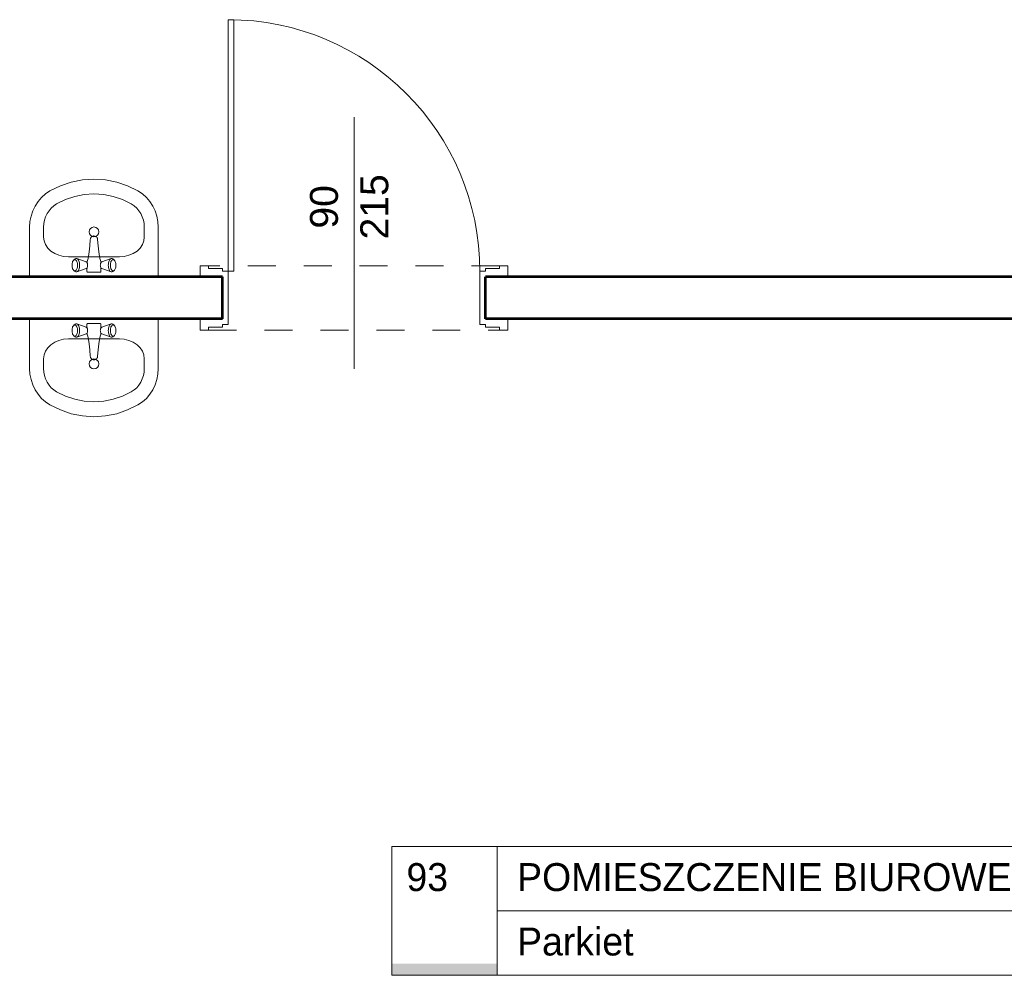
# Model space of a CAD drawing. Header units: inches. Extents: x -21887 to 84279, y -131485 to 67836.
# Tile 90 of 256: x 68115 to 71636, y -40077 to -36659. Entities that reach past the tile are written whole.
import ezdxf

# ---------------------------------------------------------------- set-up
doc = ezdxf.new("R2010")
doc.units = ezdxf.units.IN
doc.header["$MEASUREMENT"] = 0
doc.linetypes.add('Dashed copy', pattern=[200, 100, -100])
for name, color, linetype, lineweight in [('dzialowki', 7, 'Continuous', 53), ('Furniture & Equipment', 7, 'Continuous', 13), ('OPISY TABELKI', 7, 'Continuous', 13), ('PODCIAGI', 7, 'Continuous', 13)]:
    doc.layers.add(name, color=color, linetype=linetype, lineweight=lineweight)
doc.styles.add('GENERATED_STYLE_7', font='txt')
doc.styles.add('GENERATED_STYLE_8', font='txt')
doc.styles.add('GENERATED_STYLE_9', font='txt')

# ---------------------------------------------------------------- blocks, each defined once
blk = doc.blocks.new('Basin 01_60')
at = {"layer": 'Furniture & Equipment', "color": 9, "linetype": 'Continuous'}
for p, q in [((0, 350), (0, 171.8)), ((460, 350), (0, 350)), ((152.8, 318.2), (152.1, 315)), ((152.8, 318.2), (152.1, 315)), ((153.8, 321.1), (152.8, 318.2)), ((153.8, 321.1), (152.8, 318.2)), ((155.1, 323.5), (153.8, 321.1)), ((155.1, 323.5), (153.8, 321.1)), ((156.5, 325.5), (155.1, 323.5)), ((156.5, 325.5), (155.1, 323.5)), ((158.1, 327), (156.5, 325.5)), ((158.1, 327), (156.5, 325.5)), ((162.6, 330.7), (158.1, 327)), ((162.6, 330.7), (158.1, 327)), ((159.8, 327.9), (158.1, 327)), ((159.8, 327.9), (158.1, 327)), ((161.5, 328.2), (159.8, 327.9)), ((161.5, 328.2), (159.8, 327.9)), ((163.2, 327.9), (161.5, 328.2)), ((163.2, 327.9), (161.5, 328.2)), ((164.6, 331.8), (162.6, 330.7)), ((164.6, 331.8), (162.6, 330.7)), ((164.9, 327), (163.2, 327.9)), ((164.9, 327), (163.2, 327.9)), ((166.7, 332.2), (164.6, 331.8)), ((166.7, 332.2), (164.6, 331.8)), ((166.5, 325.5), (164.9, 327)), ((166.5, 325.5), (164.9, 327)), ((167.9, 323.5), (166.5, 325.5)), ((167.9, 323.5), (166.5, 325.5)), ((168.8, 331.8), (166.7, 332.2)), ((168.8, 331.8), (166.7, 332.2)), ((169.2, 321.1), (167.9, 323.5)), ((169.2, 321.1), (167.9, 323.5)), ((170.8, 330.7), (168.8, 331.8)), ((202.4, 320), (168.8, 331.8)), ((170.8, 330.7), (168.8, 331.8)), ((202.4, 320), (168.8, 331.8)), ((170.2, 318.2), (169.2, 321.1)), ((170.2, 318.2), (169.2, 321.1)), ((170.9, 315), (170.2, 318.2)), ((170.9, 315), (170.2, 318.2)), ((172.7, 329), (170.8, 330.7)), ((172.7, 329), (170.8, 330.7)), ((174.4, 326.6), (172.7, 329)), ((174.4, 326.6), (172.7, 329)), ((175.9, 323.6), (174.4, 326.6)), ((175.9, 323.6), (174.4, 326.6)), ((177.1, 320.2), (175.9, 323.6)), ((177.1, 320.2), (175.9, 323.6)), ((178, 316.4), (177.1, 320.2)), ((178, 316.4), (177.1, 320.2)), ((203.4, 319.5), (202.4, 320)), ((203.4, 319.5), (202.4, 320)), ((204.3, 318.6), (203.4, 319.5)), ((204.3, 318.6), (203.4, 319.5)), ((205.2, 317.4), (204.3, 318.6)), ((205.2, 317.4), (204.3, 318.6)), ((206.7, 318.2), (204.6, 318.2)), ((206.7, 318.2), (204.6, 318.2)), ((205.2, 331.2), (205, 330.7)), ((205.2, 331.2), (205, 330.7)), ((205, 330.7), (205, 330.2)), ((205, 330.7), (205, 330.2)), ((205, 330.2), (205, 318.2)), ((205, 330.2), (205, 318.2)), ((205.4, 331.7), (205.2, 331.2)), ((205.4, 331.7), (205.2, 331.2)), ((205.9, 315.9), (205.2, 317.4)), ((205.9, 315.9), (205.2, 317.4)), ((205.7, 332.1), (205.4, 331.7)), ((205.7, 332.1), (205.4, 331.7)), ((206.1, 332.5), (205.7, 332.1)), ((206.1, 332.5), (205.7, 332.1)), ((206.5, 332.8), (206.1, 332.5)), ((206.5, 332.8), (206.1, 332.5)), ((207, 333), (206.5, 332.8)), ((207, 333), (206.5, 332.8)), ((207.5, 333.2), (207, 333)), ((207.5, 333.2), (207, 333)), ((208, 333.2), (207.5, 333.2)), ((208, 333.2), (207.5, 333.2)), ((252, 333.2), (208, 333.2)), ((252, 333.2), (208, 333.2)), ((252.5, 333.2), (252, 333.2)), ((252.5, 333.2), (252, 333.2)), ((253, 333), (252.5, 333.2)), ((253, 333), (252.5, 333.2)), ((253.5, 332.8), (253, 333)), ((253.5, 332.8), (253, 333)), ((253.9, 332.5), (253.5, 332.8)), ((253.9, 332.5), (253.5, 332.8)), ((255.4, 318.2), (253.5, 318.2)), ((255.4, 318.2), (253.5, 318.2)), ((254.3, 332.1), (253.9, 332.5)), ((254.3, 332.1), (253.9, 332.5)), ((254.8, 317.4), (254.1, 315.9)), ((254.8, 317.4), (254.1, 315.9)), ((254.6, 331.7), (254.3, 332.1)), ((254.6, 331.7), (254.3, 332.1)), ((254.8, 331.2), (254.6, 331.7)), ((254.8, 331.2), (254.6, 331.7)), ((255, 330.7), (254.8, 331.2)), ((255, 330.7), (254.8, 331.2)), ((255.7, 318.6), (254.8, 317.4)), ((255.7, 318.6), (254.8, 317.4)), ((255, 330.2), (255, 330.7)), ((255, 330.2), (255, 330.7)), ((255, 318.2), (255, 330.2)), ((255, 318.2), (255, 330.2)), ((256.6, 319.5), (255.7, 318.6)), ((256.6, 319.5), (255.7, 318.6)), ((257.6, 320), (256.6, 319.5)), ((257.6, 320), (256.6, 319.5)), ((257.6, 320), (291.2, 331.8)), ((257.6, 320), (291.2, 331.8)), ((282.9, 320.2), (282, 316.4)), ((282.9, 320.2), (282, 316.4)), ((284.1, 323.6), (282.9, 320.2)), ((284.1, 323.6), (282.9, 320.2)), ((285.6, 326.6), (284.1, 323.6)), ((285.6, 326.6), (284.1, 323.6)), ((287.3, 329), (285.6, 326.6)), ((287.3, 329), (285.6, 326.6)), ((289.2, 330.7), (287.3, 329)), ((289.2, 330.7), (287.3, 329)), ((289.8, 318.2), (289.1, 315)), ((289.8, 318.2), (289.1, 315)), ((291.2, 331.8), (289.2, 330.7)), ((291.2, 331.8), (289.2, 330.7)), ((290.8, 321.1), (289.8, 318.2)), ((290.8, 321.1), (289.8, 318.2)), ((292.1, 323.5), (290.8, 321.1)), ((292.1, 323.5), (290.8, 321.1)), ((293.3, 332.2), (291.2, 331.8)), ((293.3, 332.2), (291.2, 331.8)), ((293.5, 325.5), (292.1, 323.5)), ((293.5, 325.5), (292.1, 323.5)), ((295.4, 331.8), (293.3, 332.2)), ((295.4, 331.8), (293.3, 332.2)), ((295.1, 327), (293.5, 325.5)), ((295.1, 327), (293.5, 325.5)), ((296.8, 327.9), (295.1, 327)), ((296.8, 327.9), (295.1, 327)), ((297.4, 330.7), (295.4, 331.8)), ((297.4, 330.7), (295.4, 331.8)), ((298.5, 328.2), (296.8, 327.9)), ((298.5, 328.2), (296.8, 327.9)), ((297.4, 330.7), (301.9, 327)), ((297.4, 330.7), (301.9, 327)), ((300.2, 327.9), (298.5, 328.2)), ((300.2, 327.9), (298.5, 328.2)), ((301.9, 327), (300.2, 327.9)), ((301.9, 327), (300.2, 327.9)), ((303.5, 325.5), (301.9, 327)), ((303.5, 325.5), (301.9, 327)), ((304.9, 323.5), (303.5, 325.5)), ((304.9, 323.5), (303.5, 325.5)), ((306.2, 321.1), (304.9, 323.5)), ((306.2, 321.1), (304.9, 323.5)), ((307.2, 318.2), (306.2, 321.1)), ((307.2, 318.2), (306.2, 321.1)), ((307.9, 315), (307.2, 318.2)), ((307.9, 315), (307.2, 318.2)), ((460, 350), (460, 171.8)), ((151.7, 311.7), (151.5, 308.2)), ((151.7, 311.7), (151.5, 308.2)), ((151.5, 308.2), (151.7, 304.7)), ((151.5, 308.2), (151.7, 304.7)), ((152.1, 315), (151.7, 311.7)), ((152.1, 315), (151.7, 311.7)), ((151.7, 304.7), (152.1, 301.4)), ((151.7, 304.7), (152.1, 301.4)), ((152.1, 301.4), (152.8, 298.2)), ((152.1, 301.4), (152.8, 298.2)), ((152.8, 298.2), (153.8, 295.3)), ((152.8, 298.2), (153.8, 295.3)), ((153.8, 295.3), (155.1, 292.9)), ((153.8, 295.3), (155.1, 292.9)), ((155.1, 292.9), (156.5, 290.9)), ((155.1, 292.9), (156.5, 290.9)), ((156.5, 290.9), (158.1, 289.4)), ((156.5, 290.9), (158.1, 289.4)), ((158.1, 289.4), (159.8, 288.5)), ((162.6, 285.6), (158.1, 289.4)), ((158.1, 289.4), (159.8, 288.5)), ((162.6, 285.6), (158.1, 289.4)), ((159.8, 288.5), (161.5, 288.2)), ((159.8, 288.5), (161.5, 288.2)), ((161.5, 288.2), (163.2, 288.5)), ((161.5, 288.2), (163.2, 288.5)), ((162.6, 285.6), (164.6, 284.6)), ((162.6, 285.6), (164.6, 284.6)), ((163.2, 288.5), (164.9, 289.4)), ((163.2, 288.5), (164.9, 289.4)), ((164.6, 284.6), (166.7, 284.2)), ((164.6, 284.6), (166.7, 284.2)), ((164.9, 289.4), (166.5, 290.9)), ((164.9, 289.4), (166.5, 290.9)), ((166.5, 290.9), (167.9, 292.9)), ((166.5, 290.9), (167.9, 292.9)), ((166.7, 284.2), (168.8, 284.6)), ((166.7, 284.2), (168.8, 284.6)), ((167.9, 292.9), (169.2, 295.3)), ((167.9, 292.9), (169.2, 295.3)), ((202.4, 296.4), (168.8, 284.6)), ((202.4, 296.4), (168.8, 284.6)), ((168.8, 284.6), (170.8, 285.6)), ((168.8, 284.6), (170.8, 285.6)), ((169.2, 295.3), (170.2, 298.2)), ((169.2, 295.3), (170.2, 298.2)), ((170.2, 298.2), (170.9, 301.4)), ((170.2, 298.2), (170.9, 301.4)), ((170.8, 285.6), (172.7, 287.4)), ((170.8, 285.6), (172.7, 287.4)), ((171.4, 311.7), (170.9, 315)), ((171.4, 311.7), (170.9, 315)), ((170.9, 301.4), (171.4, 304.7)), ((170.9, 301.4), (171.4, 304.7)), ((171.5, 308.2), (171.4, 311.7)), ((171.5, 308.2), (171.4, 311.7)), ((171.4, 304.7), (171.5, 308.2)), ((171.4, 304.7), (171.5, 308.2)), ((172.7, 287.4), (174.4, 289.8)), ((172.7, 287.4), (174.4, 289.8)), ((174.4, 289.8), (175.9, 292.8)), ((174.4, 289.8), (175.9, 292.8)), ((175.9, 292.8), (177.1, 296.2)), ((175.9, 292.8), (177.1, 296.2)), ((177.1, 296.2), (178, 300)), ((177.1, 296.2), (178, 300)), ((178.5, 312.4), (178, 316.4)), ((178.5, 312.4), (178, 316.4)), ((178, 300), (178.5, 304)), ((178, 300), (178.5, 304)), ((178.7, 308.2), (178.5, 312.4)), ((178.7, 308.2), (178.5, 312.4)), ((178.5, 304), (178.7, 308.2)), ((178.5, 304), (178.7, 308.2)), ((202.4, 296.4), (203.4, 296.9)), ((202.4, 296.4), (203.4, 296.9)), ((203.4, 296.9), (204.3, 297.8)), ((203.4, 296.9), (204.3, 297.8)), ((204.3, 297.8), (205.2, 299)), ((204.3, 297.8), (205.2, 299)), ((207.1, 298.2), (204.6, 298.2)), ((207.1, 298.2), (204.6, 298.2)), ((205, 298.2), (205, 296.2)), ((205, 298.2), (205, 296.2)), ((205, 296.2), (205, 295.7)), ((205, 296.2), (205, 295.7)), ((205, 295.7), (205.2, 295.2)), ((205, 295.7), (205.2, 295.2)), ((205.2, 299), (205.9, 300.5)), ((205.2, 299), (205.9, 300.5)), ((205.2, 295.2), (208.1, 288.3)), ((205.2, 295.2), (208.1, 288.3)), ((206.5, 314.2), (205.9, 315.9)), ((206.5, 314.2), (205.9, 315.9)), ((205.9, 300.5), (206.5, 302.2)), ((205.9, 300.5), (206.5, 302.2)), ((207, 312.3), (206.5, 314.2)), ((207, 312.3), (206.5, 314.2)), ((206.5, 302.2), (207, 304.1)), ((206.5, 302.2), (207, 304.1)), ((207.2, 310.3), (207, 312.3)), ((207.2, 310.3), (207, 312.3)), ((207, 304.1), (207.2, 306.1)), ((207, 304.1), (207.2, 306.1)), ((207.3, 308.2), (207.2, 310.3)), ((207.3, 308.2), (207.2, 310.3)), ((207.2, 306.1), (207.3, 308.2)), ((207.2, 306.1), (207.3, 308.2)), ((208, 288.6), (210.7, 276.6)), ((208, 288.6), (210.7, 276.6)), ((252, 288.6), (249.3, 276.6)), ((252, 288.6), (249.3, 276.6)), ((254.8, 295.2), (251.9, 288.3)), ((254.8, 295.2), (251.9, 288.3)), ((252.8, 310.3), (252.7, 308.2)), ((252.8, 310.3), (252.7, 308.2)), ((252.7, 308.2), (252.8, 306.1)), ((252.7, 308.2), (252.8, 306.1)), ((253, 312.3), (252.8, 310.3)), ((253, 312.3), (252.8, 310.3)), ((252.8, 306.1), (253, 304.1)), ((252.8, 306.1), (253, 304.1)), ((253.5, 314.2), (253, 312.3)), ((253.5, 314.2), (253, 312.3)), ((253, 304.1), (253.5, 302.2)), ((253, 304.1), (253.5, 302.2)), ((255.4, 298.2), (253.2, 298.2)), ((255.4, 298.2), (253.2, 298.2)), ((254.1, 315.9), (253.5, 314.2)), ((254.1, 315.9), (253.5, 314.2)), ((253.5, 302.2), (254.1, 300.5)), ((253.5, 302.2), (254.1, 300.5)), ((254.1, 300.5), (254.8, 299)), ((254.1, 300.5), (254.8, 299)), ((254.8, 299), (255.7, 297.8)), ((254.8, 299), (255.7, 297.8)), ((254.8, 295.2), (255, 295.7)), ((254.8, 295.2), (255, 295.7)), ((255, 296.2), (255, 298.2)), ((255, 296.2), (255, 298.2)), ((255, 295.7), (255, 296.2)), ((255, 295.7), (255, 296.2)), ((255.7, 297.8), (256.6, 296.9)), ((255.7, 297.8), (256.6, 296.9)), ((256.6, 296.9), (257.6, 296.4)), ((256.6, 296.9), (257.6, 296.4)), ((257.6, 296.4), (291.2, 284.6)), ((257.6, 296.4), (291.2, 284.6)), ((281.5, 312.4), (281.3, 308.2)), ((281.5, 312.4), (281.3, 308.2)), ((281.3, 308.2), (281.5, 304)), ((281.3, 308.2), (281.5, 304)), ((282, 316.4), (281.5, 312.4)), ((282, 316.4), (281.5, 312.4)), ((281.5, 304), (282, 300)), ((281.5, 304), (282, 300)), ((282, 300), (282.9, 296.2)), ((282, 300), (282.9, 296.2)), ((282.9, 296.2), (284.1, 292.8)), ((282.9, 296.2), (284.1, 292.8)), ((284.1, 292.8), (285.6, 289.8)), ((284.1, 292.8), (285.6, 289.8)), ((285.6, 289.8), (287.3, 287.4)), ((285.6, 289.8), (287.3, 287.4)), ((287.3, 287.4), (289.2, 285.6)), ((287.3, 287.4), (289.2, 285.6)), ((288.6, 311.7), (288.5, 308.2)), ((288.6, 311.7), (288.5, 308.2)), ((288.5, 308.2), (288.6, 304.7)), ((288.5, 308.2), (288.6, 304.7)), ((289.1, 315), (288.6, 311.7)), ((289.1, 315), (288.6, 311.7)), ((288.6, 304.7), (289.1, 301.4)), ((288.6, 304.7), (289.1, 301.4)), ((289.1, 301.4), (289.8, 298.2)), ((289.1, 301.4), (289.8, 298.2)), ((289.2, 285.6), (291.2, 284.6)), ((289.2, 285.6), (291.2, 284.6)), ((289.8, 298.2), (290.8, 295.3)), ((289.8, 298.2), (290.8, 295.3)), ((290.8, 295.3), (292.1, 292.9)), ((290.8, 295.3), (292.1, 292.9)), ((291.2, 284.6), (293.3, 284.2)), ((291.2, 284.6), (293.3, 284.2)), ((292.1, 292.9), (293.5, 290.9)), ((292.1, 292.9), (293.5, 290.9)), ((293.3, 284.2), (295.4, 284.6)), ((293.3, 284.2), (295.4, 284.6)), ((293.5, 290.9), (295.1, 289.4)), ((293.5, 290.9), (295.1, 289.4)), ((295.1, 289.4), (296.8, 288.5)), ((295.1, 289.4), (296.8, 288.5)), ((295.4, 284.6), (297.4, 285.6)), ((295.4, 284.6), (297.4, 285.6)), ((296.8, 288.5), (298.5, 288.2)), ((296.8, 288.5), (298.5, 288.2)), ((297.4, 285.6), (301.9, 289.4)), ((297.4, 285.6), (301.9, 289.4)), ((298.5, 288.2), (300.2, 288.5)), ((298.5, 288.2), (300.2, 288.5)), ((300.2, 288.5), (301.9, 289.4)), ((300.2, 288.5), (301.9, 289.4)), ((301.9, 289.4), (303.5, 290.9)), ((301.9, 289.4), (303.5, 290.9)), ((303.5, 290.9), (304.9, 292.9)), ((303.5, 290.9), (304.9, 292.9)), ((304.9, 292.9), (306.2, 295.3)), ((304.9, 292.9), (306.2, 295.3)), ((306.2, 295.3), (307.2, 298.2)), ((306.2, 295.3), (307.2, 298.2)), ((307.2, 298.2), (307.9, 301.4)), ((307.2, 298.2), (307.9, 301.4)), ((308.3, 311.7), (307.9, 315)), ((308.3, 311.7), (307.9, 315)), ((307.9, 301.4), (308.3, 304.7)), ((307.9, 301.4), (308.3, 304.7)), ((308.5, 308.2), (308.3, 311.7)), ((308.5, 308.2), (308.3, 311.7)), ((308.3, 304.7), (308.5, 308.2)), ((308.3, 304.7), (308.5, 308.2)), ((138.9, 278.2), (138.9, 278.2)), ((321.1, 278.2), (138.9, 278.2)), ((210.7, 276.6), (213, 260.3)), ((210.7, 276.6), (213, 260.3)), ((213, 260.4), (215, 239.3)), ((213, 260.4), (215, 239.3)), ((247, 260.4), (245, 239.3)), ((247, 260.4), (245, 239.3)), ((249.3, 276.6), (247, 260.3)), ((249.3, 276.6), (247, 260.3)), ((215, 239.3), (216.8, 216.1)), ((215, 239.3), (216.8, 216.1)), ((217, 214), (216.8, 216.1)), ((217, 214), (216.8, 216.1)), ((217, 213.9), (217, 214)), ((217, 213.9), (217, 214)), ((217.6, 211.9), (217, 213.9)), ((217.6, 211.9), (217, 213.9)), ((218.6, 210.1), (217.6, 211.9)), ((218.6, 210.1), (217.6, 211.9)), ((242.4, 211.9), (241.4, 210.1)), ((242.4, 211.9), (241.4, 210.1)), ((243, 213.9), (242.4, 211.9)), ((243, 213.9), (242.4, 211.9)), ((243.2, 216.1), (243, 214)), ((243.2, 216.1), (243, 214)), ((243, 213.9), (243, 214)), ((243, 213.9), (243, 214)), ((245, 239.3), (243.2, 216.1)), ((245, 239.3), (243.2, 216.1)), ((50, 207.5), (50, 171.8)), ((220, 208.3), (218.6, 210.1)), ((220, 208.3), (218.6, 210.1)), ((221.6, 206.9), (220, 208.3)), ((221.6, 206.9), (220, 208.3)), ((223.5, 205.7), (221.6, 206.9)), ((223.5, 205.7), (221.6, 206.9)), ((225.6, 204.9), (223.5, 205.7)), ((225.6, 204.9), (223.5, 205.7)), ((225, 204.9), (223.9, 205.6)), ((226.6, 204.2), (225, 204.9)), ((227.7, 204.3), (225.6, 204.9)), ((227.7, 204.3), (225.6, 204.9)), ((228.3, 203.8), (226.6, 204.2)), ((230, 204.2), (227.7, 204.3)), ((230, 204.2), (227.7, 204.3)), ((230, 203.7), (228.3, 203.8)), ((232.3, 204.3), (230, 204.2)), ((232.3, 204.3), (230, 204.2)), ((231.7, 203.8), (230, 203.7)), ((233.4, 204.2), (231.7, 203.8)), ((234.4, 204.9), (232.3, 204.3)), ((234.4, 204.9), (232.3, 204.3)), ((235, 204.9), (233.4, 204.2)), ((236.5, 205.7), (234.4, 204.9)), ((236.5, 205.7), (234.4, 204.9)), ((236.1, 205.6), (235, 204.9)), ((238.4, 206.9), (236.5, 205.7)), ((238.4, 206.9), (236.5, 205.7)), ((240, 208.3), (238.4, 206.9)), ((240, 208.3), (238.4, 206.9)), ((241.4, 210.1), (240, 208.3)), ((241.4, 210.1), (240, 208.3)), ((410, 207.5), (410, 171.8))]:
    blk.add_line(p, q, dxfattribs=at)
at = {"layer": 'Furniture & Equipment', "color": 9, "linetype": 'Continuous', "flags": 128}
for points in [[(138.9, 278.2), (121.6, 276.9), (104.9, 272.8), (89.5, 266.3), (76, 257.5), (65, 246.8), (56.8, 234.5), (51.7, 221.3), (50, 207.5)], [(410, 207.5), (408.3, 221.3), (403.2, 234.5), (395, 246.8), (384, 257.5), (370.5, 266.3), (355.1, 272.8), (338.4, 276.9), (321.1, 278.2)], [(0, 171.8), (1.2, 152.1), (5, 132.7), (11.1, 114.1), (19.5, 96.5), (30.1, 80.2), (42.7, 65.6), (56.9, 52.9), (72.7, 42.3)], [(50, 171.8), (50.8, 159.2), (53.2, 146.8), (57.1, 134.9), (62.5, 123.6), (69.3, 113.2), (77.3, 103.8), (86.4, 95.7), (96.5, 89)], [(363.5, 89), (373.6, 95.7), (382.7, 103.8), (390.7, 113.2), (397.5, 123.6), (402.9, 134.9), (406.8, 146.8), (409.2, 159.2), (410, 171.8)], [(387.3, 42.3), (403.1, 52.9), (417.3, 65.6), (429.9, 80.2), (440.5, 96.5), (448.9, 114.1), (455, 132.7), (458.8, 152.1), (460, 171.8)], [(96.5, 89), (128, 73.4), (161.1, 62.2), (195.3, 55.3), (230, 53), (264.7, 55.3), (298.9, 62.2), (332, 73.4), (363.5, 89)], [(72.7, 42.3), (109.8, 24), (148.8, 10.8), (189.1, 2.7), (230, 0), (270.9, 2.7), (311.2, 10.8), (350.2, 24), (387.3, 42.3)]]:
    blk.add_lwpolyline(points, dxfattribs=at)
at = {"layer": 'Furniture & Equipment', "color": 9, "linetype": 'Continuous'}
blk.add_circle((230, 188.9), 17.5, dxfattribs=at)
blk = doc.blocks.new('Basin 01_59')
at = {"layer": 'Furniture & Equipment', "color": 9, "linetype": 'Continuous'}
for p, q in [((0, 350), (0, 171.8)), ((460, 350), (0, 350)), ((152.8, 318.2), (152.1, 315)), ((152.8, 318.2), (152.1, 315)), ((153.8, 321.1), (152.8, 318.2)), ((153.8, 321.1), (152.8, 318.2)), ((155.1, 323.5), (153.8, 321.1)), ((155.1, 323.5), (153.8, 321.1)), ((156.5, 325.5), (155.1, 323.5)), ((156.5, 325.5), (155.1, 323.5)), ((158.1, 327), (156.5, 325.5)), ((158.1, 327), (156.5, 325.5)), ((162.6, 330.7), (158.1, 327)), ((162.6, 330.7), (158.1, 327)), ((159.8, 327.9), (158.1, 327)), ((159.8, 327.9), (158.1, 327)), ((161.5, 328.2), (159.8, 327.9)), ((161.5, 328.2), (159.8, 327.9)), ((163.2, 327.9), (161.5, 328.2)), ((163.2, 327.9), (161.5, 328.2)), ((164.6, 331.8), (162.6, 330.7)), ((164.6, 331.8), (162.6, 330.7)), ((164.9, 327), (163.2, 327.9)), ((164.9, 327), (163.2, 327.9)), ((166.7, 332.2), (164.6, 331.8)), ((166.7, 332.2), (164.6, 331.8)), ((166.5, 325.5), (164.9, 327)), ((166.5, 325.5), (164.9, 327)), ((167.9, 323.5), (166.5, 325.5)), ((167.9, 323.5), (166.5, 325.5)), ((168.8, 331.8), (166.7, 332.2)), ((168.8, 331.8), (166.7, 332.2)), ((169.2, 321.1), (167.9, 323.5)), ((169.2, 321.1), (167.9, 323.5)), ((170.8, 330.7), (168.8, 331.8)), ((202.4, 320), (168.8, 331.8)), ((170.8, 330.7), (168.8, 331.8)), ((202.4, 320), (168.8, 331.8)), ((170.2, 318.2), (169.2, 321.1)), ((170.2, 318.2), (169.2, 321.1)), ((170.9, 315), (170.2, 318.2)), ((170.9, 315), (170.2, 318.2)), ((172.7, 329), (170.8, 330.7)), ((172.7, 329), (170.8, 330.7)), ((174.4, 326.6), (172.7, 329)), ((174.4, 326.6), (172.7, 329)), ((175.9, 323.6), (174.4, 326.6)), ((175.9, 323.6), (174.4, 326.6)), ((177.1, 320.2), (175.9, 323.6)), ((177.1, 320.2), (175.9, 323.6)), ((178, 316.4), (177.1, 320.2)), ((178, 316.4), (177.1, 320.2)), ((203.4, 319.5), (202.4, 320)), ((203.4, 319.5), (202.4, 320)), ((204.3, 318.6), (203.4, 319.5)), ((204.3, 318.6), (203.4, 319.5)), ((205.2, 317.4), (204.3, 318.6)), ((205.2, 317.4), (204.3, 318.6)), ((206.7, 318.2), (204.6, 318.2)), ((206.7, 318.2), (204.6, 318.2)), ((205.2, 331.2), (205, 330.7)), ((205.2, 331.2), (205, 330.7)), ((205, 330.7), (205, 330.2)), ((205, 330.7), (205, 330.2)), ((205, 330.2), (205, 318.2)), ((205, 330.2), (205, 318.2)), ((205.4, 331.7), (205.2, 331.2)), ((205.4, 331.7), (205.2, 331.2)), ((205.9, 315.9), (205.2, 317.4)), ((205.9, 315.9), (205.2, 317.4)), ((205.7, 332.1), (205.4, 331.7)), ((205.7, 332.1), (205.4, 331.7)), ((206.1, 332.5), (205.7, 332.1)), ((206.1, 332.5), (205.7, 332.1)), ((206.5, 332.8), (206.1, 332.5)), ((206.5, 332.8), (206.1, 332.5)), ((207, 333), (206.5, 332.8)), ((207, 333), (206.5, 332.8)), ((207.5, 333.2), (207, 333)), ((207.5, 333.2), (207, 333)), ((208, 333.2), (207.5, 333.2)), ((208, 333.2), (207.5, 333.2)), ((252, 333.2), (208, 333.2)), ((252, 333.2), (208, 333.2)), ((252.5, 333.2), (252, 333.2)), ((252.5, 333.2), (252, 333.2)), ((253, 333), (252.5, 333.2)), ((253, 333), (252.5, 333.2)), ((253.5, 332.8), (253, 333)), ((253.5, 332.8), (253, 333)), ((253.9, 332.5), (253.5, 332.8)), ((253.9, 332.5), (253.5, 332.8)), ((255.4, 318.2), (253.5, 318.2)), ((255.4, 318.2), (253.5, 318.2)), ((254.3, 332.1), (253.9, 332.5)), ((254.3, 332.1), (253.9, 332.5)), ((254.8, 317.4), (254.1, 315.9)), ((254.8, 317.4), (254.1, 315.9)), ((254.6, 331.7), (254.3, 332.1)), ((254.6, 331.7), (254.3, 332.1)), ((254.8, 331.2), (254.6, 331.7)), ((254.8, 331.2), (254.6, 331.7)), ((255, 330.7), (254.8, 331.2)), ((255, 330.7), (254.8, 331.2)), ((255.7, 318.6), (254.8, 317.4)), ((255.7, 318.6), (254.8, 317.4)), ((255, 330.2), (255, 330.7)), ((255, 330.2), (255, 330.7)), ((255, 318.2), (255, 330.2)), ((255, 318.2), (255, 330.2)), ((256.6, 319.5), (255.7, 318.6)), ((256.6, 319.5), (255.7, 318.6)), ((257.6, 320), (256.6, 319.5)), ((257.6, 320), (256.6, 319.5)), ((257.6, 320), (291.2, 331.8)), ((257.6, 320), (291.2, 331.8)), ((282.9, 320.2), (282, 316.4)), ((282.9, 320.2), (282, 316.4)), ((284.1, 323.6), (282.9, 320.2)), ((284.1, 323.6), (282.9, 320.2)), ((285.6, 326.6), (284.1, 323.6)), ((285.6, 326.6), (284.1, 323.6)), ((287.3, 329), (285.6, 326.6)), ((287.3, 329), (285.6, 326.6)), ((289.2, 330.7), (287.3, 329)), ((289.2, 330.7), (287.3, 329)), ((289.8, 318.2), (289.1, 315)), ((289.8, 318.2), (289.1, 315)), ((291.2, 331.8), (289.2, 330.7)), ((291.2, 331.8), (289.2, 330.7)), ((290.8, 321.1), (289.8, 318.2)), ((290.8, 321.1), (289.8, 318.2)), ((292.1, 323.5), (290.8, 321.1)), ((292.1, 323.5), (290.8, 321.1)), ((293.3, 332.2), (291.2, 331.8)), ((293.3, 332.2), (291.2, 331.8)), ((293.5, 325.5), (292.1, 323.5)), ((293.5, 325.5), (292.1, 323.5)), ((295.4, 331.8), (293.3, 332.2)), ((295.4, 331.8), (293.3, 332.2)), ((295.1, 327), (293.5, 325.5)), ((295.1, 327), (293.5, 325.5)), ((296.8, 327.9), (295.1, 327)), ((296.8, 327.9), (295.1, 327)), ((297.4, 330.7), (295.4, 331.8)), ((297.4, 330.7), (295.4, 331.8)), ((298.5, 328.2), (296.8, 327.9)), ((298.5, 328.2), (296.8, 327.9)), ((297.4, 330.7), (301.9, 327)), ((297.4, 330.7), (301.9, 327)), ((300.2, 327.9), (298.5, 328.2)), ((300.2, 327.9), (298.5, 328.2)), ((301.9, 327), (300.2, 327.9)), ((301.9, 327), (300.2, 327.9)), ((303.5, 325.5), (301.9, 327)), ((303.5, 325.5), (301.9, 327)), ((304.9, 323.5), (303.5, 325.5)), ((304.9, 323.5), (303.5, 325.5)), ((306.2, 321.1), (304.9, 323.5)), ((306.2, 321.1), (304.9, 323.5)), ((307.2, 318.2), (306.2, 321.1)), ((307.2, 318.2), (306.2, 321.1)), ((307.9, 315), (307.2, 318.2)), ((307.9, 315), (307.2, 318.2)), ((460, 350), (460, 171.8)), ((151.7, 311.7), (151.5, 308.2)), ((151.7, 311.7), (151.5, 308.2)), ((151.5, 308.2), (151.7, 304.7)), ((151.5, 308.2), (151.7, 304.7)), ((152.1, 315), (151.7, 311.7)), ((152.1, 315), (151.7, 311.7)), ((151.7, 304.7), (152.1, 301.4)), ((151.7, 304.7), (152.1, 301.4)), ((152.1, 301.4), (152.8, 298.2)), ((152.1, 301.4), (152.8, 298.2)), ((152.8, 298.2), (153.8, 295.3)), ((152.8, 298.2), (153.8, 295.3)), ((153.8, 295.3), (155.1, 292.9)), ((153.8, 295.3), (155.1, 292.9)), ((155.1, 292.9), (156.5, 290.9)), ((155.1, 292.9), (156.5, 290.9)), ((156.5, 290.9), (158.1, 289.4)), ((156.5, 290.9), (158.1, 289.4)), ((158.1, 289.4), (159.8, 288.5)), ((162.6, 285.6), (158.1, 289.4)), ((158.1, 289.4), (159.8, 288.5)), ((162.6, 285.6), (158.1, 289.4)), ((159.8, 288.5), (161.5, 288.2)), ((159.8, 288.5), (161.5, 288.2)), ((161.5, 288.2), (163.2, 288.5)), ((161.5, 288.2), (163.2, 288.5)), ((162.6, 285.6), (164.6, 284.6)), ((162.6, 285.6), (164.6, 284.6)), ((163.2, 288.5), (164.9, 289.4)), ((163.2, 288.5), (164.9, 289.4)), ((164.6, 284.6), (166.7, 284.2)), ((164.6, 284.6), (166.7, 284.2)), ((164.9, 289.4), (166.5, 290.9)), ((164.9, 289.4), (166.5, 290.9)), ((166.5, 290.9), (167.9, 292.9)), ((166.5, 290.9), (167.9, 292.9)), ((166.7, 284.2), (168.8, 284.6)), ((166.7, 284.2), (168.8, 284.6)), ((167.9, 292.9), (169.2, 295.3)), ((167.9, 292.9), (169.2, 295.3)), ((202.4, 296.4), (168.8, 284.6)), ((202.4, 296.4), (168.8, 284.6)), ((168.8, 284.6), (170.8, 285.6)), ((168.8, 284.6), (170.8, 285.6)), ((169.2, 295.3), (170.2, 298.2)), ((169.2, 295.3), (170.2, 298.2)), ((170.2, 298.2), (170.9, 301.4)), ((170.2, 298.2), (170.9, 301.4)), ((170.8, 285.6), (172.7, 287.4)), ((170.8, 285.6), (172.7, 287.4)), ((171.4, 311.7), (170.9, 315)), ((171.4, 311.7), (170.9, 315)), ((170.9, 301.4), (171.4, 304.7)), ((170.9, 301.4), (171.4, 304.7)), ((171.5, 308.2), (171.4, 311.7)), ((171.5, 308.2), (171.4, 311.7)), ((171.4, 304.7), (171.5, 308.2)), ((171.4, 304.7), (171.5, 308.2)), ((172.7, 287.4), (174.4, 289.8)), ((172.7, 287.4), (174.4, 289.8)), ((174.4, 289.8), (175.9, 292.8)), ((174.4, 289.8), (175.9, 292.8)), ((175.9, 292.8), (177.1, 296.2)), ((175.9, 292.8), (177.1, 296.2)), ((177.1, 296.2), (178, 300)), ((177.1, 296.2), (178, 300)), ((178.5, 312.4), (178, 316.4)), ((178.5, 312.4), (178, 316.4)), ((178, 300), (178.5, 304)), ((178, 300), (178.5, 304)), ((178.7, 308.2), (178.5, 312.4)), ((178.7, 308.2), (178.5, 312.4)), ((178.5, 304), (178.7, 308.2)), ((178.5, 304), (178.7, 308.2)), ((202.4, 296.4), (203.4, 296.9)), ((202.4, 296.4), (203.4, 296.9)), ((203.4, 296.9), (204.3, 297.8)), ((203.4, 296.9), (204.3, 297.8)), ((204.3, 297.8), (205.2, 299)), ((204.3, 297.8), (205.2, 299)), ((207.1, 298.2), (204.6, 298.2)), ((207.1, 298.2), (204.6, 298.2)), ((205, 298.2), (205, 296.2)), ((205, 298.2), (205, 296.2)), ((205, 296.2), (205, 295.7)), ((205, 296.2), (205, 295.7)), ((205, 295.7), (205.2, 295.2)), ((205, 295.7), (205.2, 295.2)), ((205.2, 299), (205.9, 300.5)), ((205.2, 299), (205.9, 300.5)), ((205.2, 295.2), (208.1, 288.3)), ((205.2, 295.2), (208.1, 288.3)), ((206.5, 314.2), (205.9, 315.9)), ((206.5, 314.2), (205.9, 315.9)), ((205.9, 300.5), (206.5, 302.2)), ((205.9, 300.5), (206.5, 302.2)), ((207, 312.3), (206.5, 314.2)), ((207, 312.3), (206.5, 314.2)), ((206.5, 302.2), (207, 304.1)), ((206.5, 302.2), (207, 304.1)), ((207.2, 310.3), (207, 312.3)), ((207.2, 310.3), (207, 312.3)), ((207, 304.1), (207.2, 306.1)), ((207, 304.1), (207.2, 306.1)), ((207.3, 308.2), (207.2, 310.3)), ((207.3, 308.2), (207.2, 310.3)), ((207.2, 306.1), (207.3, 308.2)), ((207.2, 306.1), (207.3, 308.2)), ((208, 288.6), (210.7, 276.6)), ((208, 288.6), (210.7, 276.6)), ((252, 288.6), (249.3, 276.6)), ((252, 288.6), (249.3, 276.6)), ((254.8, 295.2), (251.9, 288.3)), ((254.8, 295.2), (251.9, 288.3)), ((252.8, 310.3), (252.7, 308.2)), ((252.8, 310.3), (252.7, 308.2)), ((252.7, 308.2), (252.8, 306.1)), ((252.7, 308.2), (252.8, 306.1)), ((253, 312.3), (252.8, 310.3)), ((253, 312.3), (252.8, 310.3)), ((252.8, 306.1), (253, 304.1)), ((252.8, 306.1), (253, 304.1)), ((253.5, 314.2), (253, 312.3)), ((253.5, 314.2), (253, 312.3)), ((253, 304.1), (253.5, 302.2)), ((253, 304.1), (253.5, 302.2)), ((255.4, 298.2), (253.2, 298.2)), ((255.4, 298.2), (253.2, 298.2)), ((254.1, 315.9), (253.5, 314.2)), ((254.1, 315.9), (253.5, 314.2)), ((253.5, 302.2), (254.1, 300.5)), ((253.5, 302.2), (254.1, 300.5)), ((254.1, 300.5), (254.8, 299)), ((254.1, 300.5), (254.8, 299)), ((254.8, 299), (255.7, 297.8)), ((254.8, 299), (255.7, 297.8)), ((254.8, 295.2), (255, 295.7)), ((254.8, 295.2), (255, 295.7)), ((255, 296.2), (255, 298.2)), ((255, 296.2), (255, 298.2)), ((255, 295.7), (255, 296.2)), ((255, 295.7), (255, 296.2)), ((255.7, 297.8), (256.6, 296.9)), ((255.7, 297.8), (256.6, 296.9)), ((256.6, 296.9), (257.6, 296.4)), ((256.6, 296.9), (257.6, 296.4)), ((257.6, 296.4), (291.2, 284.6)), ((257.6, 296.4), (291.2, 284.6)), ((281.5, 312.4), (281.3, 308.2)), ((281.5, 312.4), (281.3, 308.2)), ((281.3, 308.2), (281.5, 304)), ((281.3, 308.2), (281.5, 304)), ((282, 316.4), (281.5, 312.4)), ((282, 316.4), (281.5, 312.4)), ((281.5, 304), (282, 300)), ((281.5, 304), (282, 300)), ((282, 300), (282.9, 296.2)), ((282, 300), (282.9, 296.2)), ((282.9, 296.2), (284.1, 292.8)), ((282.9, 296.2), (284.1, 292.8)), ((284.1, 292.8), (285.6, 289.8)), ((284.1, 292.8), (285.6, 289.8)), ((285.6, 289.8), (287.3, 287.4)), ((285.6, 289.8), (287.3, 287.4)), ((287.3, 287.4), (289.2, 285.6)), ((287.3, 287.4), (289.2, 285.6)), ((288.6, 311.7), (288.5, 308.2)), ((288.6, 311.7), (288.5, 308.2)), ((288.5, 308.2), (288.6, 304.7)), ((288.5, 308.2), (288.6, 304.7)), ((289.1, 315), (288.6, 311.7)), ((289.1, 315), (288.6, 311.7)), ((288.6, 304.7), (289.1, 301.4)), ((288.6, 304.7), (289.1, 301.4)), ((289.1, 301.4), (289.8, 298.2)), ((289.1, 301.4), (289.8, 298.2)), ((289.2, 285.6), (291.2, 284.6)), ((289.2, 285.6), (291.2, 284.6)), ((289.8, 298.2), (290.8, 295.3)), ((289.8, 298.2), (290.8, 295.3)), ((290.8, 295.3), (292.1, 292.9)), ((290.8, 295.3), (292.1, 292.9)), ((291.2, 284.6), (293.3, 284.2)), ((291.2, 284.6), (293.3, 284.2)), ((292.1, 292.9), (293.5, 290.9)), ((292.1, 292.9), (293.5, 290.9)), ((293.3, 284.2), (295.4, 284.6)), ((293.3, 284.2), (295.4, 284.6)), ((293.5, 290.9), (295.1, 289.4)), ((293.5, 290.9), (295.1, 289.4)), ((295.1, 289.4), (296.8, 288.5)), ((295.1, 289.4), (296.8, 288.5)), ((295.4, 284.6), (297.4, 285.6)), ((295.4, 284.6), (297.4, 285.6)), ((296.8, 288.5), (298.5, 288.2)), ((296.8, 288.5), (298.5, 288.2)), ((297.4, 285.6), (301.9, 289.4)), ((297.4, 285.6), (301.9, 289.4)), ((298.5, 288.2), (300.2, 288.5)), ((298.5, 288.2), (300.2, 288.5)), ((300.2, 288.5), (301.9, 289.4)), ((300.2, 288.5), (301.9, 289.4)), ((301.9, 289.4), (303.5, 290.9)), ((301.9, 289.4), (303.5, 290.9)), ((303.5, 290.9), (304.9, 292.9)), ((303.5, 290.9), (304.9, 292.9)), ((304.9, 292.9), (306.2, 295.3)), ((304.9, 292.9), (306.2, 295.3)), ((306.2, 295.3), (307.2, 298.2)), ((306.2, 295.3), (307.2, 298.2)), ((307.2, 298.2), (307.9, 301.4)), ((307.2, 298.2), (307.9, 301.4)), ((308.3, 311.7), (307.9, 315)), ((308.3, 311.7), (307.9, 315)), ((307.9, 301.4), (308.3, 304.7)), ((307.9, 301.4), (308.3, 304.7)), ((308.5, 308.2), (308.3, 311.7)), ((308.5, 308.2), (308.3, 311.7)), ((308.3, 304.7), (308.5, 308.2)), ((308.3, 304.7), (308.5, 308.2)), ((138.9, 278.2), (138.9, 278.2)), ((321.1, 278.2), (138.9, 278.2)), ((210.7, 276.6), (213, 260.3)), ((210.7, 276.6), (213, 260.3)), ((213, 260.4), (215, 239.3)), ((213, 260.4), (215, 239.3)), ((247, 260.4), (245, 239.3)), ((247, 260.4), (245, 239.3)), ((249.3, 276.6), (247, 260.3)), ((249.3, 276.6), (247, 260.3)), ((215, 239.3), (216.8, 216.1)), ((215, 239.3), (216.8, 216.1)), ((217, 214), (216.8, 216.1)), ((217, 214), (216.8, 216.1)), ((217, 213.9), (217, 214)), ((217, 213.9), (217, 214)), ((217.6, 211.9), (217, 213.9)), ((217.6, 211.9), (217, 213.9)), ((218.6, 210.1), (217.6, 211.9)), ((218.6, 210.1), (217.6, 211.9)), ((242.4, 211.9), (241.4, 210.1)), ((242.4, 211.9), (241.4, 210.1)), ((243, 213.9), (242.4, 211.9)), ((243, 213.9), (242.4, 211.9)), ((243.2, 216.1), (243, 214)), ((243.2, 216.1), (243, 214)), ((243, 213.9), (243, 214)), ((243, 213.9), (243, 214)), ((245, 239.3), (243.2, 216.1)), ((245, 239.3), (243.2, 216.1)), ((50, 207.5), (50, 171.8)), ((220, 208.3), (218.6, 210.1)), ((220, 208.3), (218.6, 210.1)), ((221.6, 206.9), (220, 208.3)), ((221.6, 206.9), (220, 208.3)), ((223.5, 205.7), (221.6, 206.9)), ((223.5, 205.7), (221.6, 206.9)), ((225.6, 204.9), (223.5, 205.7)), ((225.6, 204.9), (223.5, 205.7)), ((225, 204.9), (223.9, 205.6)), ((226.6, 204.2), (225, 204.9)), ((227.7, 204.3), (225.6, 204.9)), ((227.7, 204.3), (225.6, 204.9)), ((228.3, 203.8), (226.6, 204.2)), ((230, 204.2), (227.7, 204.3)), ((230, 204.2), (227.7, 204.3)), ((230, 203.7), (228.3, 203.8)), ((232.3, 204.3), (230, 204.2)), ((232.3, 204.3), (230, 204.2)), ((231.7, 203.8), (230, 203.7)), ((233.4, 204.2), (231.7, 203.8)), ((234.4, 204.9), (232.3, 204.3)), ((234.4, 204.9), (232.3, 204.3)), ((235, 204.9), (233.4, 204.2)), ((236.5, 205.7), (234.4, 204.9)), ((236.5, 205.7), (234.4, 204.9)), ((236.1, 205.6), (235, 204.9)), ((238.4, 206.9), (236.5, 205.7)), ((238.4, 206.9), (236.5, 205.7)), ((240, 208.3), (238.4, 206.9)), ((240, 208.3), (238.4, 206.9)), ((241.4, 210.1), (240, 208.3)), ((241.4, 210.1), (240, 208.3)), ((410, 207.5), (410, 171.8))]:
    blk.add_line(p, q, dxfattribs=at)
at = {"layer": 'Furniture & Equipment', "color": 9, "linetype": 'Continuous', "flags": 128}
for points in [[(138.9, 278.2), (121.6, 276.9), (104.9, 272.8), (89.5, 266.3), (76, 257.5), (65, 246.8), (56.8, 234.5), (51.7, 221.3), (50, 207.5)], [(410, 207.5), (408.3, 221.3), (403.2, 234.5), (395, 246.8), (384, 257.5), (370.5, 266.3), (355.1, 272.8), (338.4, 276.9), (321.1, 278.2)], [(0, 171.8), (1.2, 152.1), (5, 132.7), (11.1, 114.1), (19.5, 96.5), (30.1, 80.2), (42.7, 65.6), (56.9, 52.9), (72.7, 42.3)], [(50, 171.8), (50.8, 159.2), (53.2, 146.8), (57.1, 134.9), (62.5, 123.6), (69.3, 113.2), (77.3, 103.8), (86.4, 95.7), (96.5, 89)], [(363.5, 89), (373.6, 95.7), (382.7, 103.8), (390.7, 113.2), (397.5, 123.6), (402.9, 134.9), (406.8, 146.8), (409.2, 159.2), (410, 171.8)], [(387.3, 42.3), (403.1, 52.9), (417.3, 65.6), (429.9, 80.2), (440.5, 96.5), (448.9, 114.1), (455, 132.7), (458.8, 152.1), (460, 171.8)], [(96.5, 89), (128, 73.4), (161.1, 62.2), (195.3, 55.3), (230, 53), (264.7, 55.3), (298.9, 62.2), (332, 73.4), (363.5, 89)], [(72.7, 42.3), (109.8, 24), (148.8, 10.8), (189.1, 2.7), (230, 0), (270.9, 2.7), (311.2, 10.8), (350.2, 24), (387.3, 42.3)]]:
    blk.add_lwpolyline(points, dxfattribs=at)
at = {"layer": 'Furniture & Equipment', "color": 9, "linetype": 'Continuous'}
blk.add_circle((230, 188.9), 17.5, dxfattribs=at)

msp = doc.modelspace()

# ---------------------------------------------------------------- hatches: boundary and pattern name
at = {"layer": 'OPISY TABELKI', "extrusion": (0, 0, -1)}
msp.add_hatch(color=7, dxfattribs=at).paths.add_polyline_path([(-69821.7, -40077.4), (-69821.7, -40035.3), (-69445.3, -40035.3), (-69445.3, -40077.4)], flags=16)

# ---------------------------------------------------------------- linework, layer by layer
at = {"layer": 'dzialowki', "color": 12, "linetype": 'Continuous'}
for p, q in [((68840.5, -37579.3), (67900.5, -37579.3)), ((68840.5, -37729.3), (68840.5, -37579.3)), ((73700.5, -37579.3), (69780.5, -37579.3)), ((69780.5, -37729.3), (69780.5, -37579.3)), ((68840.5, -37729.3), (67900.5, -37729.3)), ((73700.5, -37729.3), (69780.5, -37729.3))]:
    msp.add_line(p, q, dxfattribs=at)
at = {"layer": 'OPISY TABELKI', "color": 7, "linetype": 'Continuous'}
for p, q in [((69445.3, -39616.7), (72315, -39616.7)), ((69445.3, -39616.7), (69445.3, -40077.4)), ((69821.7, -39616.7), (69821.7, -40077.4)), ((69821.7, -39847), (72315, -39847)), ((69445.3, -40077.4), (72315, -40077.4))]:
    msp.add_line(p, q, dxfattribs=at)
at = {"layer": 'PODCIAGI', "color": 5, "linetype": 'Continuous'}
for p, q in [((68880.5, -36659.3), (68860.5, -36659.3)), ((68860.5, -36659.3), (68860.5, -37559.3)), ((68880.5, -36659.3), (68880.5, -37559.3)), ((69310.5, -37908), (69310.5, -37008)), ((68790.5, -37539.3), (68760.5, -37539.3)), ((68760.5, -37539.3), (68760.5, -37579.3)), ((68790.5, -37539.3), (68790.5, -37549.3)), ((68840.5, -37549.3), (68790.5, -37549.3)), ((68840.5, -37549.3), (68840.5, -37559.3)), ((68840.5, -37559.3), (68860.5, -37559.3)), ((68860.5, -37559.3), (68860.5, -37749.3)), ((68880.5, -37559.3), (68860.5, -37559.3)), ((69760.5, -37559.3), (69760.5, -37749.3)), ((69780.5, -37559.3), (69760.5, -37559.3)), ((69780.5, -37549.3), (69780.5, -37559.3)), ((69780.5, -37549.3), (69830.5, -37549.3)), ((69830.5, -37539.3), (69830.5, -37549.3)), ((69830.5, -37539.3), (69860.5, -37539.3)), ((69860.5, -37539.3), (69860.5, -37579.3)), ((68760.5, -37769.3), (68760.5, -37729.3)), ((69860.5, -37769.3), (69860.5, -37729.3)), ((68790.5, -37769.3), (68760.5, -37769.3)), ((68840.5, -37759.3), (68790.5, -37759.3)), ((68790.5, -37769.3), (68790.5, -37759.3)), ((68840.5, -37749.3), (68860.5, -37749.3)), ((68840.5, -37759.3), (68840.5, -37749.3)), ((69780.5, -37749.3), (69760.5, -37749.3)), ((69780.5, -37759.3), (69780.5, -37749.3)), ((69780.5, -37759.3), (69830.5, -37759.3)), ((69830.5, -37769.3), (69830.5, -37759.3)), ((69830.5, -37769.3), (69860.5, -37769.3))]:
    msp.add_line(p, q, dxfattribs=at)
at = {"layer": 'PODCIAGI', "color": 5, "linetype": 'Dashed copy'}
for p, q in [((69830.5, -37539.3), (68790.5, -37539.3)), ((68790.5, -37769.3), (69830.5, -37769.3))]:
    msp.add_line(p, q, dxfattribs=at)
at = {"layer": 'PODCIAGI', "color": 5, "linetype": 'Continuous'}
msp.add_arc((68860.5, -37559.3), 900, 0, 90, dxfattribs=at)

# ---------------------------------------------------------------- block references
at = {"layer": 'PODCIAGI', "rotation": 180}
msp.add_blockref('Basin 01_59', (68610.5, -37229.3), dxfattribs=at)
at = {"layer": 'PODCIAGI', "yscale": -1, "rotation": 180}
msp.add_blockref('Basin 01_60', (68610.5, -38079.3), dxfattribs=at)

# ---------------------------------------------------------------- texts
at = {"layer": 'OPISY TABELKI', "color": 7, "char_height": 100, "attachment_point": 1}
for s, insert, width, style in [('93', (69497.9, -39676.1), 323.775, 'GENERATED_STYLE_8'), ('POMIESZCZENIE BIUROWE ', (69893.6, -39676.1), 2409.415, 'GENERATED_STYLE_9'), ('Parkiet  ', (69893.6, -39906.5), 2409.415, 'GENERATED_STYLE_9')]:
    msp.add_mtext(s, dxfattribs=dict(at, insert=insert, width=width, style=style))
at = {"layer": 'PODCIAGI', "color": 5, "insert": (69152.9, -37328.8), "char_height": 100, "width": 704.483, "attachment_point": 2, "rotation": 90, "line_spacing_factor": 1.079165, "style": 'GENERATED_STYLE_7'}
msp.add_mtext('\\fArial|b0|i0|c238|p39;90\\P215', dxfattribs=at)

doc.saveas('drawing.dxf')
